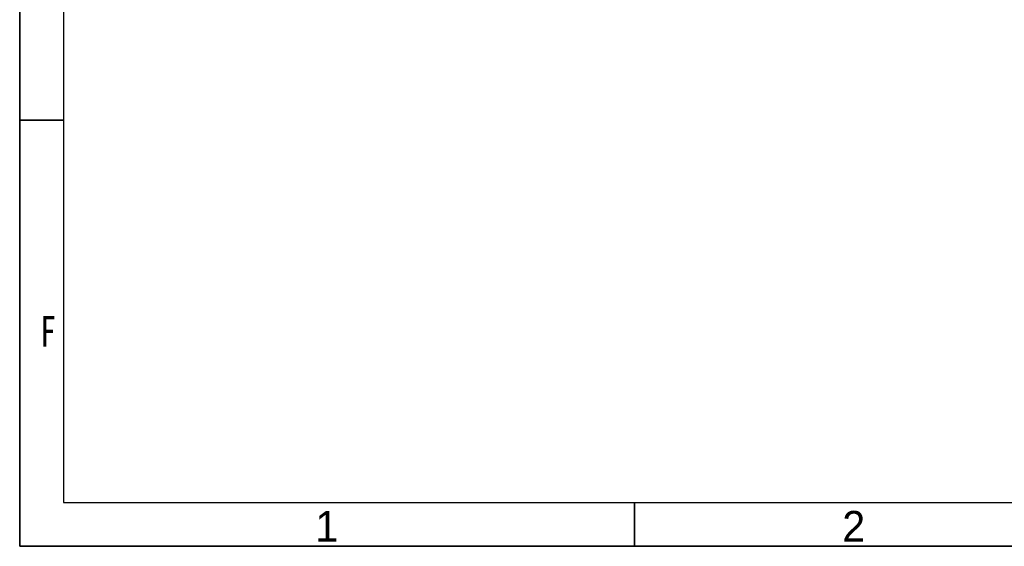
# Model space of a CAD drawing. Header units: millimetres. Extents: x 0 to 4212, y 0 to 2970.
# Tile 1 of 36: x 0 to 1121, y 0 to 599. Entities that reach past the tile are written whole.
import ezdxf

# ---------------------------------------------------------------- set-up
doc = ezdxf.new("R2010")
doc.units = ezdxf.units.MM
doc.header["$LTSCALE"] = 10
doc.linetypes.add('SLD-实线', pattern=[0])
doc.layers.add('轮廓实线层', color=7, linetype='SLD-实线', lineweight=35)
doc.styles.add('SLDTEXTSTYLE2', font='txt')
doc.styles.add('SLDTEXTSTYLE3', font='hyswlongfangsong.ttf')

msp = doc.modelspace()

# ---------------------------------------------------------------- linework, layer by layer
at = {"layer": '轮廓实线层', "color": 7}
for p, q in [((0, 2970), (0, 0)), ((0, 0), (4200, 0))]:
    msp.add_line(p, q, dxfattribs=at)
at = {"layer": '轮廓实线层', "color": 7, "lineweight": 25}
for p, q in [((50, 2920), (50, 50)), ((50, 50), (4150, 50))]:
    msp.add_line(p, q, dxfattribs=at)
at = {"layer": '轮廓实线层'}
for p, q in [((50, 485), (0, 485)), ((700, 0), (700, 50))]:
    msp.add_line(p, q, dxfattribs=at)

# ---------------------------------------------------------------- texts
at = {"layer": '轮廓实线层', "char_height": 35, "attachment_point": 2}
for s, insert, style in [('F', (32.243, 262.11), 'SLDTEXTSTYLE3'), ('1', (349.66, 40.22), 'SLDTEXTSTYLE2'), ('2', (949.66, 40.22), 'SLDTEXTSTYLE2')]:
    msp.add_mtext(s, dxfattribs=dict(at, insert=insert, style=style))

doc.saveas('drawing.dxf')
